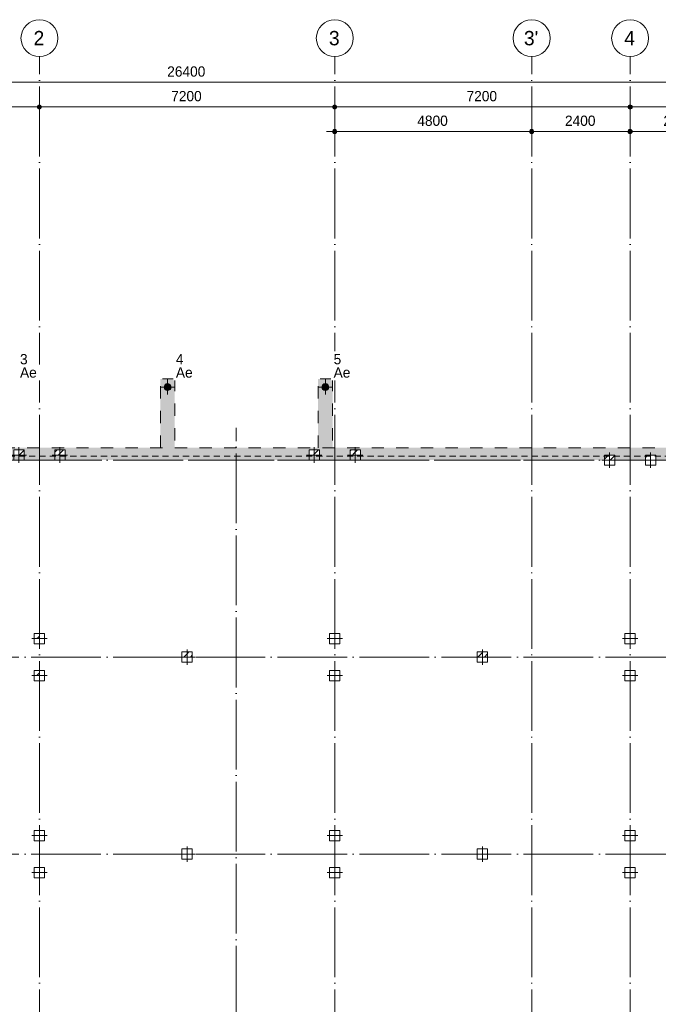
# Model space of a CAD drawing. Header units: millimetres. Extents: x -2900 to 56100, y -900 to 49332.
# Tile 5 of 9: x 11719 to 27288, y 25340 to 49332. Entities that reach past the tile are written whole.
import ezdxf

# ---------------------------------------------------------------- set-up
doc = ezdxf.new("R2010")
doc.units = ezdxf.units.MM
for name, pattern in [('WSP_hartlijn', [800, 500, -100, 100, -100]), ('WSP_hhidden', [250, 150, -100]), ('WSP_hidden', [600, 300, -300]), ('WSP_stramienlijn', [2000, 1700, -150, 0, -150])]:
    doc.linetypes.add(name, pattern=pattern)
for name, color, linetype, lineweight in [('00_algemeen - 0_25mm', 2, 'Continuous', 18), ('00_algemeen - hartlijn', 7, 'WSP_hartlijn', 13), ('00_maatvoering', 8, 'Continuous', 13), ('00_maatvoering-100', 8, 'Continuous', 13), ('07_stramien', 4, 'Continuous', 13), ('16_funderingsconstructies', 2, 'Continuous', 18), ('16_structural foundations - tags', 7, 'Continuous', 18), ('28_hoofddraagconstructies - kolommen en liggers', 1, 'Continuous', 13)]:
    doc.layers.add(name, color=color, linetype=linetype, lineweight=lineweight)
doc.layers.add('00_algemeen - beyond', color=9, linetype='Continuous')
doc.styles.add('Revittext', font='txt', dxfattribs={"height": 350})
doc.styles.add('Revittext_1', font='txt', dxfattribs={"height": 250})
doc.dimstyles.new('WSP_25_-_transparant', dxfattribs={"dimscale": 304.8, "dimtxt": 252.223969, "dimasz": 1.312336, "dimexe": 0.656168, "dimexo": 0.0625, "dimgap": 0.213255, "dimtad": 1, "dimdec": 0, "dimzin": 0, "dimdsep": 46, "dimtxsty": 'Revittext_1', "dimblk1": 'DOTSMALL', "dimblk2": 'DOTSMALL', "dimsah": 1, "dimcen": 0.09, "dimdle": 0.656168, "dimazin": 0, "dimtfac": 1, "dimtdec": 4, "dimtix": 1, "dimtmove": 0, "dimatfit": 3, "dimfxl": 0.656168, "dimfxlon": 1, "dimtvp": 1, "dimtolj": 1, "dimtzin": 0, "dimarcsym": 2})
pattern_1 = [(45, (-11700, -38725), (-449.013, 449.013), []), (45, (-11541.25, -38725), (0, 898.026), []), (45, (-11858.75, -38725), (0, 898.026), [])]
pattern_2 = [(45, (-12700, -38725), (-449.013, 449.013), []), (45, (-12541.25, -38725), (0, 898.026), []), (45, (-12858.75, -38725), (0, 898.026), [])]
pattern_3 = [(45, (-18900, -38725), (-449.013, 449.013), []), (45, (-18741.25, -38725), (0, 898.026), []), (45, (-19058.75, -38725), (0, 898.026), [])]
pattern_4 = [(45, (-19900, -38725), (-449.013, 449.013), []), (45, (-19741.25, -38725), (0, 898.026), []), (45, (-20058.75, -38725), (0, 898.026), [])]
pattern_5 = [(45, (-26100, -38600), (-449.013, 449.013), []), (45, (-25941.25, -38600), (0, 898.026), []), (45, (-26258.75, -38600), (0, 898.026), [])]
pattern_6 = [(45, (-27100, -38600), (-449.013, 449.013), []), (45, (-26941.25, -38600), (0, 898.026), []), (45, (-27258.75, -38600), (0, 898.026), [])]
pattern_7 = [(45, (-12200, -34250), (-449.013, 449.013), []), (45, (-12041.25, -34250), (0, 898.026), []), (45, (-12358.75, -34250), (0, 898.026), [])]
pattern_8 = [(45, (-12200, -33350), (-449.013, 449.013), []), (45, (-12041.25, -33350), (0, 898.026), []), (45, (-12358.75, -33350), (0, 898.026), [])]
pattern_9 = [(45, (-15800, -33800), (-449.013, 449.013), []), (45, (-15641.25, -33800), (0, 898.026), []), (45, (-15958.75, -33800), (0, 898.026), [])]
pattern_10 = [(45, (-23000, -33800), (-449.013, 449.013), []), (45, (-22841.25, -33800), (0, 898.026), []), (45, (-23158.75, -33800), (0, 898.026), [])]
pattern_11 = [(45, (-15800, -29000), (-449.013, 449.013), []), (45, (-15641.25, -29000), (0, 898.026), []), (45, (-15958.75, -29000), (0, 898.026), [])]
pattern_12 = [(45, (-23000, -29000), (-449.013, 449.013), []), (45, (-22841.25, -29000), (0, 898.026), []), (45, (-23158.75, -29000), (0, 898.026), [])]
pattern_13 = [(45, (-26600, -29450), (-449.013, 449.013), []), (45, (-26441.25, -29450), (0, 898.026), []), (45, (-26758.75, -29450), (0, 898.026), [])]
pattern_14 = [(45, (-26600, -28550), (-449.013, 449.013), []), (45, (-26441.25, -28550), (0, 898.026), []), (45, (-26758.75, -28550), (0, 898.026), [])]

# ---------------------------------------------------------------- blocks, each defined once
blk = doc.blocks.new('17_WSP_FD_beton - fundatiepaal v21-1 - ø168_178 _stalen buis_-1347607-palenplan - plot - 100')
at = {"layer": '16_funderingsconstructies'}
for points in [[(0, 0), (-59, 59), (-73, 42), (-81, 22), (-84, 0)], [(-59, -59), (0, 0), (-84, 0), (-81, -22), (-73, -42)], [(0, 0), (0, 84), (-22, 81), (-42, 73), (-59, 59)], [(0, -84), (0, 0), (-59, -59), (-42, -73), (-22, -81)], [(0, 0), (59, 59), (42, 73), (22, 81), (0, 84)], [(0, 0), (84, 0), (81, 22), (73, 42), (59, 59)], [(59, -59), (73, -42), (81, -22), (84, 0), (0, 0)], [(0, -84), (22, -81), (42, -73), (59, -59), (0, 0)]]:
    blk.add_hatch(color=256, dxfattribs=at).paths.add_polyline_path(points)
at = {"layer": '00_algemeen - 0_25mm'}
for p, q in [((0, 126), (0, -126)), ((-126, 0), (126, 0))]:
    blk.add_line(p, q, dxfattribs=at)
blk.add_circle((0, 0), 84, dxfattribs=at)
at = {"layer": '00_algemeen - hartlijn'}
for p, q in [((-184, 0), (184, 0)), ((0, -184), (0, 184))]:
    blk.add_line(p, q, dxfattribs=at)
blk = doc.blocks.new('17_WSP_FD_prefab - fundatiepaal v18-0 - 250x250-V2-palenplan - plot - 100')
at = {"layer": '16_funderingsconstructies', "lineweight": 13}
h = blk.add_hatch(dxfattribs=at)
h.set_pattern_fill('FP_3', color=10, style=0, pattern_type=2)
h.set_pattern_definition(pattern_1)
h.paths.add_polyline_path([(-125, 0), (0, 0), (-125, 125)])
h = blk.add_hatch(dxfattribs=at)
h.set_pattern_fill('FP_3', color=10, style=0, pattern_type=2)
h.set_pattern_definition(pattern_1)
h.paths.add_polyline_path([(0, 0), (0, 125), (-125, 125)])
h = blk.add_hatch(dxfattribs=at)
h.set_pattern_fill('FP_3', color=10, style=0, pattern_type=2)
h.set_pattern_definition(pattern_1)
h.paths.add_polyline_path([(0, 0), (125, 0), (125, 125)])
h = blk.add_hatch(dxfattribs=at)
h.set_pattern_fill('FP_3', color=10, style=0, pattern_type=2)
h.set_pattern_definition(pattern_1)
h.paths.add_polyline_path([(0, 0), (125, 125), (0, 125)])
at = {"layer": '00_algemeen - 0_25mm', "color": 8}
for p, q in [((-187.5, 0), (187.5, 0)), ((-125, 125), (125, 125)), ((-125, -125), (-125, 125)), ((0, 187.5), (0, -187.5)), ((125, 125), (125, -125)), ((125, -125), (-125, -125))]:
    blk.add_line(p, q, dxfattribs=at)
blk = doc.blocks.new('17_WSP_FD_prefab - fundatiepaal v18-0 - 250x250-V3-palenplan - plot - 100')
at = {"layer": '16_funderingsconstructies', "lineweight": 13}
h = blk.add_hatch(dxfattribs=at)
h.set_pattern_fill('FP_4', color=10, style=0, pattern_type=2)
h.set_pattern_definition(pattern_2)
h.paths.add_polyline_path([(-125, 0), (0, 0), (-125, 125)])
h = blk.add_hatch(dxfattribs=at)
h.set_pattern_fill('FP_4', color=10, style=0, pattern_type=2)
h.set_pattern_definition(pattern_2)
h.paths.add_polyline_path([(0, 0), (0, 125), (-125, 125)])
h = blk.add_hatch(dxfattribs=at)
h.set_pattern_fill('FP_4', color=10, style=0, pattern_type=2)
h.set_pattern_definition(pattern_2)
h.paths.add_polyline_path([(0, 0), (125, 125), (0, 125)])
at = {"layer": '00_algemeen - 0_25mm', "color": 8}
for p, q in [((-187.5, 0), (187.5, 0)), ((-125, 125), (125, 125)), ((-125, -125), (-125, 125)), ((0, 187.5), (0, -187.5)), ((125, 125), (125, -125)), ((125, -125), (-125, -125))]:
    blk.add_line(p, q, dxfattribs=at)
blk = doc.blocks.new('17_WSP_FD_prefab - fundatiepaal v18-0 - 250x250-V4-palenplan - plot - 100')
at = {"layer": '16_funderingsconstructies', "lineweight": 13}
h = blk.add_hatch(dxfattribs=at)
h.set_pattern_fill('FP_5', color=10, style=0, pattern_type=2)
h.set_pattern_definition(pattern_3)
h.paths.add_polyline_path([(-125, 0), (0, 0), (-125, 125)])
h = blk.add_hatch(dxfattribs=at)
h.set_pattern_fill('FP_5', color=10, style=0, pattern_type=2)
h.set_pattern_definition(pattern_3)
h.paths.add_polyline_path([(0, 0), (0, 125), (-125, 125)])
h = blk.add_hatch(dxfattribs=at)
h.set_pattern_fill('FP_5', color=10, style=0, pattern_type=2)
h.set_pattern_definition(pattern_3)
h.paths.add_polyline_path([(0, 0), (125, 0), (125, 125)])
h = blk.add_hatch(dxfattribs=at)
h.set_pattern_fill('FP_5', color=10, style=0, pattern_type=2)
h.set_pattern_definition(pattern_3)
h.paths.add_polyline_path([(0, 0), (125, 125), (0, 125)])
at = {"layer": '00_algemeen - 0_25mm', "color": 8}
for p, q in [((-187.5, 0), (187.5, 0)), ((-125, 125), (125, 125)), ((-125, -125), (-125, 125)), ((0, 187.5), (0, -187.5)), ((125, 125), (125, -125)), ((125, -125), (-125, -125))]:
    blk.add_line(p, q, dxfattribs=at)
blk = doc.blocks.new('17_WSP_FD_prefab - fundatiepaal v18-0 - 250x250-V5-palenplan - plot - 100')
at = {"layer": '16_funderingsconstructies', "lineweight": 13}
h = blk.add_hatch(dxfattribs=at)
h.set_pattern_fill('FP_6', color=10, style=0, pattern_type=2)
h.set_pattern_definition(pattern_4)
h.paths.add_polyline_path([(-125, 0), (0, 0), (-125, 125)])
h = blk.add_hatch(dxfattribs=at)
h.set_pattern_fill('FP_6', color=10, style=0, pattern_type=2)
h.set_pattern_definition(pattern_4)
h.paths.add_polyline_path([(0, 0), (0, 125), (-125, 125)])
h = blk.add_hatch(dxfattribs=at)
h.set_pattern_fill('FP_6', color=10, style=0, pattern_type=2)
h.set_pattern_definition(pattern_4)
h.paths.add_polyline_path([(0, 0), (125, 125), (0, 125)])
at = {"layer": '00_algemeen - 0_25mm', "color": 8}
for p, q in [((-187.5, 0), (187.5, 0)), ((-125, 125), (125, 125)), ((-125, -125), (-125, 125)), ((0, 187.5), (0, -187.5)), ((125, 125), (125, -125)), ((125, -125), (-125, -125))]:
    blk.add_line(p, q, dxfattribs=at)
blk = doc.blocks.new('17_WSP_FD_prefab - fundatiepaal v18-0 - 250x250-V6-palenplan - plot - 100')
at = {"layer": '16_funderingsconstructies', "lineweight": 13}
h = blk.add_hatch(dxfattribs=at)
h.set_pattern_fill('FP_7', color=10, style=0, pattern_type=2)
h.set_pattern_definition(pattern_5)
h.paths.add_polyline_path([(-125, 0), (0, 0), (-125, 125)])
h = blk.add_hatch(dxfattribs=at)
h.set_pattern_fill('FP_7', color=10, style=0, pattern_type=2)
h.set_pattern_definition(pattern_5)
h.paths.add_polyline_path([(0, 0), (0, 125), (-125, 125)])
h = blk.add_hatch(dxfattribs=at)
h.set_pattern_fill('FP_7', color=10, style=0, pattern_type=2)
h.set_pattern_definition(pattern_5)
h.paths.add_polyline_path([(0, 0), (125, 0), (125, 125)])
h = blk.add_hatch(dxfattribs=at)
h.set_pattern_fill('FP_7', color=10, style=0, pattern_type=2)
h.set_pattern_definition(pattern_5)
h.paths.add_polyline_path([(0, 0), (125, 125), (0, 125)])
at = {"layer": '00_algemeen - 0_25mm', "color": 8}
for p, q in [((-187.5, 0), (187.5, 0)), ((-125, 125), (125, 125)), ((-125, -125), (-125, 125)), ((0, 187.5), (0, -187.5)), ((125, 125), (125, -125)), ((125, -125), (-125, -125))]:
    blk.add_line(p, q, dxfattribs=at)
blk = doc.blocks.new('17_WSP_FD_prefab - fundatiepaal v18-0 - 250x250-V7-palenplan - plot - 100')
at = {"layer": '16_funderingsconstructies', "lineweight": 13}
h = blk.add_hatch(dxfattribs=at)
h.set_pattern_fill('FP_8', color=10, style=0, pattern_type=2)
h.set_pattern_definition(pattern_6)
h.paths.add_polyline_path([(-125, 0), (0, 0), (-125, 125)])
h = blk.add_hatch(dxfattribs=at)
h.set_pattern_fill('FP_8', color=10, style=0, pattern_type=2)
h.set_pattern_definition(pattern_6)
h.paths.add_polyline_path([(0, 0), (0, 125), (-125, 125)])
h = blk.add_hatch(dxfattribs=at)
h.set_pattern_fill('FP_8', color=10, style=0, pattern_type=2)
h.set_pattern_definition(pattern_6)
h.paths.add_polyline_path([(0, 0), (125, 125), (0, 125)])
at = {"layer": '00_algemeen - 0_25mm', "color": 8}
for p, q in [((-187.5, 0), (187.5, 0)), ((-125, 125), (125, 125)), ((-125, -125), (-125, 125)), ((0, 187.5), (0, -187.5)), ((125, 125), (125, -125)), ((125, -125), (-125, -125))]:
    blk.add_line(p, q, dxfattribs=at)
blk = doc.blocks.new('17_WSP_FD_prefab - fundatiepaal v18-0 - 250x250-V10-palenplan - plot - 100')
at = {"layer": '16_funderingsconstructies', "lineweight": 13}
h = blk.add_hatch(dxfattribs=at)
h.set_pattern_fill('FP_13', color=10, style=0, pattern_type=2)
h.set_pattern_definition(pattern_7)
h.paths.add_polyline_path([(-125, 0), (0, 0), (-125, 125)])
h = blk.add_hatch(dxfattribs=at)
h.set_pattern_fill('FP_13', color=10, style=0, pattern_type=2)
h.set_pattern_definition(pattern_7)
h.paths.add_polyline_path([(0, 0), (0, 125), (-125, 125)])
at = {"layer": '00_algemeen - 0_25mm', "color": 8}
for p, q in [((-187.5, 0), (187.5, 0)), ((-125, 125), (125, 125)), ((-125, -125), (-125, 125)), ((0, 187.5), (0, -187.5)), ((125, 125), (125, -125)), ((125, -125), (-125, -125))]:
    blk.add_line(p, q, dxfattribs=at)
blk = doc.blocks.new('17_WSP_FD_prefab - fundatiepaal v18-0 - 250x250-V11-palenplan - plot - 100')
at = {"layer": '16_funderingsconstructies', "lineweight": 13}
h = blk.add_hatch(dxfattribs=at)
h.set_pattern_fill('FP_14', color=10, style=0, pattern_type=2)
h.set_pattern_definition(pattern_8)
h.paths.add_polyline_path([(-125, 0), (0, 0), (-125, 125)])
h = blk.add_hatch(dxfattribs=at)
h.set_pattern_fill('FP_14', color=10, style=0, pattern_type=2)
h.set_pattern_definition(pattern_8)
h.paths.add_polyline_path([(0, 0), (0, 125), (-125, 125)])
at = {"layer": '00_algemeen - 0_25mm', "color": 8}
for p, q in [((-187.5, 0), (187.5, 0)), ((-125, 125), (125, 125)), ((-125, -125), (-125, 125)), ((0, 187.5), (0, -187.5)), ((125, 125), (125, -125)), ((125, -125), (-125, -125))]:
    blk.add_line(p, q, dxfattribs=at)
blk = doc.blocks.new('17_WSP_FD_prefab - fundatiepaal v18-0 - 250x250-V12-palenplan - plot - 100')
at = {"layer": '16_funderingsconstructies', "lineweight": 13}
h = blk.add_hatch(dxfattribs=at)
h.set_pattern_fill('FP_15', color=10, style=0, pattern_type=2)
h.set_pattern_definition(pattern_9)
h.paths.add_polyline_path([(-125, 0), (0, 0), (-125, 125)])
h = blk.add_hatch(dxfattribs=at)
h.set_pattern_fill('FP_15', color=10, style=0, pattern_type=2)
h.set_pattern_definition(pattern_9)
h.paths.add_polyline_path([(0, 0), (0, 125), (-125, 125)])
h = blk.add_hatch(dxfattribs=at)
h.set_pattern_fill('FP_15', color=10, style=0, pattern_type=2)
h.set_pattern_definition(pattern_9)
h.paths.add_polyline_path([(0, 0), (125, 0), (125, 125)])
h = blk.add_hatch(dxfattribs=at)
h.set_pattern_fill('FP_15', color=10, style=0, pattern_type=2)
h.set_pattern_definition(pattern_9)
h.paths.add_polyline_path([(0, 0), (125, 125), (0, 125)])
at = {"layer": '00_algemeen - 0_25mm', "color": 8}
for p, q in [((-187.5, 0), (187.5, 0)), ((-125, 125), (125, 125)), ((-125, -125), (-125, 125)), ((0, 187.5), (0, -187.5)), ((125, 125), (125, -125)), ((125, -125), (-125, -125))]:
    blk.add_line(p, q, dxfattribs=at)
blk = doc.blocks.new('17_WSP_FD_prefab - fundatiepaal v18-0 - 250x250-V13-palenplan - plot - 100')
at = {"layer": '00_algemeen - 0_25mm', "color": 8}
for p, q in [((-187.5, 0), (187.5, 0)), ((-125, 125), (125, 125)), ((-125, -125), (-125, 125)), ((0, 187.5), (0, -187.5)), ((125, 125), (125, -125)), ((125, -125), (-125, -125))]:
    blk.add_line(p, q, dxfattribs=at)
blk = doc.blocks.new('17_WSP_FD_prefab - fundatiepaal v18-0 - 250x250-V14-palenplan - plot - 100')
at = {"layer": '00_algemeen - 0_25mm', "color": 8}
for p, q in [((-187.5, 0), (187.5, 0)), ((-125, 125), (125, 125)), ((-125, -125), (-125, 125)), ((0, 187.5), (0, -187.5)), ((125, 125), (125, -125)), ((125, -125), (-125, -125))]:
    blk.add_line(p, q, dxfattribs=at)
blk = doc.blocks.new('17_WSP_FD_prefab - fundatiepaal v18-0 - 250x250-V15-palenplan - plot - 100')
at = {"layer": '16_funderingsconstructies', "lineweight": 13}
h = blk.add_hatch(dxfattribs=at)
h.set_pattern_fill('FP_16', color=10, style=0, pattern_type=2)
h.set_pattern_definition(pattern_10)
h.paths.add_polyline_path([(-125, 0), (0, 0), (-125, 125)])
h = blk.add_hatch(dxfattribs=at)
h.set_pattern_fill('FP_16', color=10, style=0, pattern_type=2)
h.set_pattern_definition(pattern_10)
h.paths.add_polyline_path([(0, 0), (0, 125), (-125, 125)])
h = blk.add_hatch(dxfattribs=at)
h.set_pattern_fill('FP_16', color=10, style=0, pattern_type=2)
h.set_pattern_definition(pattern_10)
h.paths.add_polyline_path([(0, 0), (125, 0), (125, 125)])
at = {"layer": '00_algemeen - 0_25mm', "color": 8}
for p, q in [((-187.5, 0), (187.5, 0)), ((-125, 125), (125, 125)), ((-125, -125), (-125, 125)), ((0, 187.5), (0, -187.5)), ((125, 125), (125, -125)), ((125, -125), (-125, -125))]:
    blk.add_line(p, q, dxfattribs=at)
blk = doc.blocks.new('17_WSP_FD_prefab - fundatiepaal v18-0 - 250x250-V16-palenplan - plot - 100')
at = {"layer": '00_algemeen - 0_25mm', "color": 8}
for p, q in [((-187.5, 0), (187.5, 0)), ((-125, 125), (125, 125)), ((-125, -125), (-125, 125)), ((0, 187.5), (0, -187.5)), ((125, 125), (125, -125)), ((125, -125), (-125, -125))]:
    blk.add_line(p, q, dxfattribs=at)
blk = doc.blocks.new('17_WSP_FD_prefab - fundatiepaal v18-0 - 250x250-V17-palenplan - plot - 100')
at = {"layer": '00_algemeen - 0_25mm', "color": 8}
for p, q in [((-187.5, 0), (187.5, 0)), ((-125, 125), (125, 125)), ((-125, -125), (-125, 125)), ((0, 187.5), (0, -187.5)), ((125, 125), (125, -125)), ((125, -125), (-125, -125))]:
    blk.add_line(p, q, dxfattribs=at)
blk = doc.blocks.new('17_WSP_FD_prefab - fundatiepaal v18-0 - 250x250-V26-palenplan - plot - 100')
at = {"layer": '16_funderingsconstructies', "lineweight": 13}
h = blk.add_hatch(dxfattribs=at)
h.set_pattern_fill('FP_23', color=10, style=0, pattern_type=2)
h.set_pattern_definition([(45, (-12200, -29450), (-449.013, 449.013), []), (45, (-12041.25, -29450), (0, 898.026), []), (45, (-12358.75, -29450), (0, 898.026), [])])
h.paths.add_polyline_path([(0, 0), (125, 0), (125, 125)])
at = {"layer": '00_algemeen - 0_25mm', "color": 8}
for p, q in [((-187.5, 0), (187.5, 0)), ((-125, 125), (125, 125)), ((-125, -125), (-125, 125)), ((0, 187.5), (0, -187.5)), ((125, 125), (125, -125)), ((125, -125), (-125, -125))]:
    blk.add_line(p, q, dxfattribs=at)
blk = doc.blocks.new('17_WSP_FD_prefab - fundatiepaal v18-0 - 250x250-V27-palenplan - plot - 100')
at = {"layer": '16_funderingsconstructies', "lineweight": 13}
h = blk.add_hatch(dxfattribs=at)
h.set_pattern_fill('FP_24', color=10, style=0, pattern_type=2)
h.set_pattern_definition([(45, (-12200, -28550), (-449.013, 449.013), []), (45, (-12041.25, -28550), (0, 898.026), []), (45, (-12358.75, -28550), (0, 898.026), [])])
h.paths.add_polyline_path([(0, 0), (125, 0), (125, 125)])
at = {"layer": '00_algemeen - 0_25mm', "color": 8}
for p, q in [((-187.5, 0), (187.5, 0)), ((-125, 125), (125, 125)), ((-125, -125), (-125, 125)), ((0, 187.5), (0, -187.5)), ((125, 125), (125, -125)), ((125, -125), (-125, -125))]:
    blk.add_line(p, q, dxfattribs=at)
blk = doc.blocks.new('17_WSP_FD_prefab - fundatiepaal v18-0 - 250x250-V28-palenplan - plot - 100')
at = {"layer": '16_funderingsconstructies', "lineweight": 13}
h = blk.add_hatch(dxfattribs=at)
h.set_pattern_fill('FP_25', color=10, style=0, pattern_type=2)
h.set_pattern_definition(pattern_11)
h.paths.add_polyline_path([(-125, 0), (0, 0), (-125, 125)])
h = blk.add_hatch(dxfattribs=at)
h.set_pattern_fill('FP_25', color=10, style=0, pattern_type=2)
h.set_pattern_definition(pattern_11)
h.paths.add_polyline_path([(0, 0), (0, 125), (-125, 125)])
h = blk.add_hatch(dxfattribs=at)
h.set_pattern_fill('FP_25', color=10, style=0, pattern_type=2)
h.set_pattern_definition(pattern_11)
h.paths.add_polyline_path([(0, 0), (125, 125), (0, 125)])
at = {"layer": '00_algemeen - 0_25mm', "color": 8}
for p, q in [((-187.5, 0), (187.5, 0)), ((-125, 125), (125, 125)), ((-125, -125), (-125, 125)), ((0, 187.5), (0, -187.5)), ((125, 125), (125, -125)), ((125, -125), (-125, -125))]:
    blk.add_line(p, q, dxfattribs=at)
blk = doc.blocks.new('17_WSP_FD_prefab - fundatiepaal v18-0 - 250x250-V29-palenplan - plot - 100')
at = {"layer": '16_funderingsconstructies', "lineweight": 13}
h = blk.add_hatch(dxfattribs=at)
h.set_pattern_fill('FP_26', color=10, style=0, pattern_type=2)
h.set_pattern_definition([(45, (-19400, -29450), (-449.013, 449.013), []), (45, (-19241.25, -29450), (0, 898.026), []), (45, (-19558.75, -29450), (0, 898.026), [])])
h.paths.add_polyline_path([(0, 0), (125, 0), (125, 125)])
at = {"layer": '00_algemeen - 0_25mm', "color": 8}
for p, q in [((-187.5, 0), (187.5, 0)), ((-125, 125), (125, 125)), ((-125, -125), (-125, 125)), ((0, 187.5), (0, -187.5)), ((125, 125), (125, -125)), ((125, -125), (-125, -125))]:
    blk.add_line(p, q, dxfattribs=at)
blk = doc.blocks.new('17_WSP_FD_prefab - fundatiepaal v18-0 - 250x250-V30-palenplan - plot - 100')
at = {"layer": '16_funderingsconstructies', "lineweight": 13}
h = blk.add_hatch(dxfattribs=at)
h.set_pattern_fill('FP_27', color=10, style=0, pattern_type=2)
h.set_pattern_definition([(45, (-19400, -28550), (-449.013, 449.013), []), (45, (-19241.25, -28550), (0, 898.026), []), (45, (-19558.75, -28550), (0, 898.026), [])])
h.paths.add_polyline_path([(0, 0), (125, 0), (125, 125)])
at = {"layer": '00_algemeen - 0_25mm', "color": 8}
for p, q in [((-187.5, 0), (187.5, 0)), ((-125, 125), (125, 125)), ((-125, -125), (-125, 125)), ((0, 187.5), (0, -187.5)), ((125, 125), (125, -125)), ((125, -125), (-125, -125))]:
    blk.add_line(p, q, dxfattribs=at)
blk = doc.blocks.new('17_WSP_FD_prefab - fundatiepaal v18-0 - 250x250-V31-palenplan - plot - 100')
at = {"layer": '16_funderingsconstructies', "lineweight": 13}
h = blk.add_hatch(dxfattribs=at)
h.set_pattern_fill('FP_28', color=10, style=0, pattern_type=2)
h.set_pattern_definition(pattern_12)
h.paths.add_polyline_path([(-125, 0), (0, 0), (-125, 125)])
h = blk.add_hatch(dxfattribs=at)
h.set_pattern_fill('FP_28', color=10, style=0, pattern_type=2)
h.set_pattern_definition(pattern_12)
h.paths.add_polyline_path([(0, 0), (0, 125), (-125, 125)])
at = {"layer": '00_algemeen - 0_25mm', "color": 8}
for p, q in [((-187.5, 0), (187.5, 0)), ((-125, 125), (125, 125)), ((-125, -125), (-125, 125)), ((0, 187.5), (0, -187.5)), ((125, 125), (125, -125)), ((125, -125), (-125, -125))]:
    blk.add_line(p, q, dxfattribs=at)
blk = doc.blocks.new('17_WSP_FD_prefab - fundatiepaal v18-0 - 250x250-V32-palenplan - plot - 100')
at = {"layer": '16_funderingsconstructies', "lineweight": 13}
h = blk.add_hatch(dxfattribs=at)
h.set_pattern_fill('FP_29', color=10, style=0, pattern_type=2)
h.set_pattern_definition(pattern_13)
h.paths.add_polyline_path([(-125, 0), (0, 0), (-125, 125)])
h = blk.add_hatch(dxfattribs=at)
h.set_pattern_fill('FP_29', color=10, style=0, pattern_type=2)
h.set_pattern_definition(pattern_13)
h.paths.add_polyline_path([(0, 0), (0, 125), (-125, 125)])
h = blk.add_hatch(dxfattribs=at)
h.set_pattern_fill('FP_29', color=10, style=0, pattern_type=2)
h.set_pattern_definition(pattern_13)
h.paths.add_polyline_path([(0, 0), (125, 125), (0, 125)])
at = {"layer": '00_algemeen - 0_25mm', "color": 8}
for p, q in [((-187.5, 0), (187.5, 0)), ((-125, 125), (125, 125)), ((-125, -125), (-125, 125)), ((0, 187.5), (0, -187.5)), ((125, 125), (125, -125)), ((125, -125), (-125, -125))]:
    blk.add_line(p, q, dxfattribs=at)
blk = doc.blocks.new('17_WSP_FD_prefab - fundatiepaal v18-0 - 250x250-V33-palenplan - plot - 100')
at = {"layer": '16_funderingsconstructies', "lineweight": 13}
h = blk.add_hatch(dxfattribs=at)
h.set_pattern_fill('FP_30', color=10, style=0, pattern_type=2)
h.set_pattern_definition(pattern_14)
h.paths.add_polyline_path([(-125, 0), (0, 0), (-125, 125)])
h = blk.add_hatch(dxfattribs=at)
h.set_pattern_fill('FP_30', color=10, style=0, pattern_type=2)
h.set_pattern_definition(pattern_14)
h.paths.add_polyline_path([(0, 0), (0, 125), (-125, 125)])
h = blk.add_hatch(dxfattribs=at)
h.set_pattern_fill('FP_30', color=10, style=0, pattern_type=2)
h.set_pattern_definition(pattern_14)
h.paths.add_polyline_path([(0, 0), (125, 125), (0, 125)])
at = {"layer": '00_algemeen - 0_25mm', "color": 8}
for p, q in [((-187.5, 0), (187.5, 0)), ((-125, 125), (125, 125)), ((-125, -125), (-125, 125)), ((0, 187.5), (0, -187.5)), ((125, 125), (125, -125)), ((125, -125), (-125, -125))]:
    blk.add_line(p, q, dxfattribs=at)
blk = doc.blocks.new('Grid - Stramienbol 9_0mm-3500-palenplan - plot - 100')
at = {"layer": '07_stramien'}
blk.add_circle((0, 0), 4.5, dxfattribs=at)
blk = doc.blocks.new('DIMBLOCK1-palenplan - plot - 100')
at = {"layer": '00_maatvoering-100'}
h = blk.add_hatch(color=256, dxfattribs=at)
edge = h.paths.add_edge_path()
edge.add_arc((2600, 47807), 50, 0, 360)
h = blk.add_hatch(color=256, dxfattribs=at)
edge = h.paths.add_edge_path()
edge.add_arc((29000, 47807), 50, 0, 360)
for p, q in [((2600, 48007), (2600, 47607)), ((2600, 47807), (2600, 48007)), ((29000, 48007), (29000, 47607)), ((29000, 47807), (29000, 48007)), ((2400, 47807), (29000, 47807))]:
    blk.add_line(p, q, dxfattribs=at)
for centre in [(2600, 47807), (29000, 47807)]:
    blk.add_circle(centre, 50, dxfattribs=at)
at = {"layer": '00_maatvoering-100', "color": 0, "insert": (15315, 48195), "char_height": 250, "width": 1164.11, "attachment_point": 1, "line_spacing_factor": 0.931288, "style": 'Revittext_1'}
blk.add_mtext('26400', dxfattribs=at)
blk = doc.blocks.new('_DotSmall')
at = {"color": 0, "linetype": 'ByBlock', "const_width": 0.5}
blk.add_lwpolyline([(-0.0625, 0, 1), (0.0625, 0, 1)], format="xyb", close=True, dxfattribs=at)
blk = doc.blocks.new('DIMBLOCK5-palenplan - plot - 100')
at = {"layer": '00_maatvoering-100'}
h = blk.add_hatch(color=256, dxfattribs=at)
edge = h.paths.add_edge_path()
edge.add_arc((5000, 47207), 50, 0, 360)
h = blk.add_hatch(color=256, dxfattribs=at)
edge = h.paths.add_edge_path()
edge.add_arc((12200, 47207), 50, 0, 360)
for p, q in [((5000, 47407), (5000, 47007)), ((5000, 47207), (5000, 47407)), ((12200, 47407), (12200, 47007)), ((12200, 47207), (12200, 47407)), ((5000, 47207), (12200, 47207))]:
    blk.add_line(p, q, dxfattribs=at)
for centre in [(5000, 47207), (12200, 47207)]:
    blk.add_circle(centre, 50, dxfattribs=at)
at = {"layer": '00_maatvoering-100', "color": 0, "insert": (8212, 47595), "char_height": 250, "width": 931.29, "attachment_point": 1, "line_spacing_factor": 0.931288, "style": 'Revittext_1'}
blk.add_mtext('7200', dxfattribs=at)
blk = doc.blocks.new('DIMBLOCK6-palenplan - plot - 100')
at = {"layer": '00_maatvoering-100'}
h = blk.add_hatch(color=256, dxfattribs=at)
edge = h.paths.add_edge_path()
edge.add_arc((12200, 47207), 50, 0, 360)
h = blk.add_hatch(color=256, dxfattribs=at)
edge = h.paths.add_edge_path()
edge.add_arc((19400, 47207), 50, 0, 360)
for p, q in [((12200, 47407), (12200, 47007)), ((12200, 47207), (12200, 47407)), ((19400, 47407), (19400, 47007)), ((19400, 47207), (19400, 47407)), ((12200, 47207), (19400, 47207))]:
    blk.add_line(p, q, dxfattribs=at)
for centre in [(12200, 47207), (19400, 47207)]:
    blk.add_circle(centre, 50, dxfattribs=at)
at = {"layer": '00_maatvoering-100', "color": 0, "insert": (15412, 47595), "char_height": 250, "width": 931.29, "attachment_point": 1, "line_spacing_factor": 0.931288, "style": 'Revittext_1'}
blk.add_mtext('7200', dxfattribs=at)
blk = doc.blocks.new('DIMBLOCK7-palenplan - plot - 100')
at = {"layer": '00_maatvoering-100'}
h = blk.add_hatch(color=256, dxfattribs=at)
edge = h.paths.add_edge_path()
edge.add_arc((19400, 47207), 50, 0, 360)
h = blk.add_hatch(color=256, dxfattribs=at)
edge = h.paths.add_edge_path()
edge.add_arc((26600, 47207), 50, 0, 360)
for p, q in [((19400, 47407), (19400, 47007)), ((19400, 47207), (19400, 47407)), ((26600, 47407), (26600, 47007)), ((26600, 47207), (26600, 47407)), ((19400, 47207), (26600, 47207))]:
    blk.add_line(p, q, dxfattribs=at)
for centre in [(19400, 47207), (26600, 47207)]:
    blk.add_circle(centre, 50, dxfattribs=at)
at = {"layer": '00_maatvoering-100', "color": 0, "insert": (22612, 47595), "char_height": 250, "width": 931.29, "attachment_point": 1, "line_spacing_factor": 0.931288, "style": 'Revittext_1'}
blk.add_mtext('7200', dxfattribs=at)
blk = doc.blocks.new('DIMBLOCK8-palenplan - plot - 100')
at = {"layer": '00_maatvoering-100'}
h = blk.add_hatch(color=256, dxfattribs=at)
edge = h.paths.add_edge_path()
edge.add_arc((26600, 47207), 50, 0, 360)
h = blk.add_hatch(color=256, dxfattribs=at)
edge = h.paths.add_edge_path()
edge.add_arc((33800, 47207), 50, 0, 360)
for p, q in [((26600, 47407), (26600, 47007)), ((26600, 47207), (26600, 47407)), ((33800, 47407), (33800, 47007)), ((33800, 47207), (33800, 47407)), ((26600, 47207), (33800, 47207))]:
    blk.add_line(p, q, dxfattribs=at)
for centre in [(26600, 47207), (33800, 47207)]:
    blk.add_circle(centre, 50, dxfattribs=at)
at = {"layer": '00_maatvoering-100', "color": 0, "insert": (29812, 47595), "char_height": 250, "width": 931.29, "attachment_point": 1, "line_spacing_factor": 0.931288, "style": 'Revittext_1'}
blk.add_mtext('7200', dxfattribs=at)
blk = doc.blocks.new('DIMBLOCK14-palenplan - plot - 100')
at = {"layer": '00_maatvoering-100'}
h = blk.add_hatch(color=256, dxfattribs=at)
edge = h.paths.add_edge_path()
edge.add_arc((19400, 46607), 50, 0, 360)
h = blk.add_hatch(color=256, dxfattribs=at)
edge = h.paths.add_edge_path()
edge.add_arc((24200, 46607), 50, 0, 360)
for p, q in [((19400, 46807), (19400, 46407)), ((19400, 46607), (19400, 46807)), ((24200, 46807), (24200, 46407)), ((24200, 46607), (24200, 46807)), ((19200, 46607), (24200, 46607))]:
    blk.add_line(p, q, dxfattribs=at)
for centre in [(19400, 46607), (24200, 46607)]:
    blk.add_circle(centre, 50, dxfattribs=at)
at = {"layer": '00_maatvoering-100', "color": 0, "insert": (21412, 46995), "char_height": 250, "width": 931.29, "attachment_point": 1, "line_spacing_factor": 0.931288, "style": 'Revittext_1'}
blk.add_mtext('4800', dxfattribs=at)
blk = doc.blocks.new('DIMBLOCK15-palenplan - plot - 100')
at = {"layer": '00_maatvoering-100'}
h = blk.add_hatch(color=256, dxfattribs=at)
edge = h.paths.add_edge_path()
edge.add_arc((24200, 46607), 50, 0, 360)
h = blk.add_hatch(color=256, dxfattribs=at)
edge = h.paths.add_edge_path()
edge.add_arc((26600, 46607), 50, 0, 360)
for p, q in [((24200, 46807), (24200, 46407)), ((24200, 46607), (24200, 46807)), ((26600, 46807), (26600, 46407)), ((26600, 46607), (26600, 46807)), ((24200, 46607), (26600, 46607))]:
    blk.add_line(p, q, dxfattribs=at)
for centre in [(24200, 46607), (26600, 46607)]:
    blk.add_circle(centre, 50, dxfattribs=at)
at = {"layer": '00_maatvoering-100', "color": 0, "insert": (25012, 46995), "char_height": 250, "width": 931.29, "attachment_point": 1, "line_spacing_factor": 0.931288, "style": 'Revittext_1'}
blk.add_mtext('2400', dxfattribs=at)
blk = doc.blocks.new('DIMBLOCK16-palenplan - plot - 100')
at = {"layer": '00_maatvoering-100'}
h = blk.add_hatch(color=256, dxfattribs=at)
edge = h.paths.add_edge_path()
edge.add_arc((26600, 46607), 50, 0, 360)
h = blk.add_hatch(color=256, dxfattribs=at)
edge = h.paths.add_edge_path()
edge.add_arc((29000, 46607), 50, 0, 360)
for p, q in [((26600, 46807), (26600, 46407)), ((26600, 46607), (26600, 46807)), ((29000, 46807), (29000, 46407)), ((29000, 46607), (29000, 46807)), ((26600, 46607), (29000, 46607))]:
    blk.add_line(p, q, dxfattribs=at)
for centre in [(26600, 46607), (29000, 46607)]:
    blk.add_circle(centre, 50, dxfattribs=at)
at = {"layer": '00_maatvoering-100', "color": 0, "insert": (27412, 46995), "char_height": 250, "width": 931.29, "attachment_point": 1, "line_spacing_factor": 0.931288, "style": 'Revittext_1'}
blk.add_mtext('2400', dxfattribs=at)

msp = doc.modelspace()

# ---------------------------------------------------------------- hatches: boundary and pattern name
at = {"layer": '00_algemeen - beyond'}
h = msp.add_hatch(color=256, dxfattribs=at)
h.paths.add_polyline_path([(15150, 38900), (15500, 38900), (15500, 40580), (15150, 40580), (15150, 40320.4)])
h.paths.add_polyline_path([(15325, 40295.8), (15303.3, 40298.7), (15283, 40307.1), (15265.6, 40320.4), (15252.3, 40337.8), (15243.9, 40358.1), (15241, 40379.8), (15243.9, 40401.6), (15252.3, 40421.8), (15265.6, 40439.2), (15283, 40452.6), (15303.3, 40461), (15325, 40463.8), (15346.7, 40461), (15367, 40452.6), (15384.4, 40439.2), (15397.7, 40421.8), (15406.1, 40401.6), (15409, 40379.8), (15406.1, 40358.1), (15397.7, 40337.8), (15384.4, 40320.4), (15367, 40307.1), (15346.7, 40298.7)])
h = msp.add_hatch(color=256, dxfattribs=at)
h.paths.add_polyline_path([(18995, 38900), (19345, 38900), (19345, 40580), (18995, 40580), (18995, 40320.4)])
h.paths.add_polyline_path([(19170, 40295.8), (19148.3, 40298.7), (19128, 40307.1), (19110.6, 40320.4), (19097.3, 40337.8), (19088.9, 40358.1), (19086, 40379.8), (19088.9, 40401.6), (19097.3, 40421.8), (19110.6, 40439.2), (19128, 40452.6), (19148.3, 40461), (19170, 40463.8), (19191.7, 40461), (19212, 40452.6), (19229.4, 40439.2), (19242.7, 40421.8), (19251.1, 40401.6), (19254, 40379.8), (19251.1, 40358.1), (19242.7, 40337.8), (19229.4, 40320.4), (19212, 40307.1), (19191.7, 40298.7)])
h = msp.add_hatch(color=256, dxfattribs=at)
h.paths.add_polyline_path([(29300, 38600), (29300, 38900), (2300, 38900), (2300, 38600), (25975, 38600), (25975, 38725), (26225, 38725), (26225, 38600), (26975, 38600), (26975, 38725), (27225, 38725), (27225, 38600), (29000, 38600)])
h.paths.add_polyline_path([(19775, 38725), (19775, 38850), (20025, 38850), (20025, 38725), (19900, 38725)])
h.paths.add_polyline_path([(19025, 38725), (18775, 38725), (18775, 38850), (19025, 38850)])
h.paths.add_polyline_path([(4500, 38725), (4375, 38725), (4375, 38850), (4625, 38850), (4625, 38725)])
h.paths.add_polyline_path([(12825, 38725), (12575, 38725), (12575, 38850), (12825, 38850), (12825, 38781.7)])
h.paths.add_polyline_path([(11825, 38725), (11575, 38725), (11575, 38850), (11825, 38850), (11825, 38793)])
h.paths.add_polyline_path([(5500, 38725), (5375, 38725), (5375, 38850), (5625, 38850), (5625, 38725)])

# ---------------------------------------------------------------- linework, layer by layer
at = {"layer": '00_algemeen - beyond', "linetype": 'WSP_hidden', "lineweight": 13}
for p, q in [((15500, 40580), (15150, 40580)), ((15150, 38900), (15150, 40580)), ((15500, 40580), (15500, 38900)), ((19345, 40580), (18995, 40580)), ((18995, 38900), (18995, 40580)), ((19345, 40580), (19345, 38900)), ((2300, 38900), (29300, 38900)), ((11825, 38600), (12575, 38600)), ((12825, 38600), (18775, 38600)), ((19025, 38600), (19775, 38600)), ((20025, 38600), (25912.5, 38600)), ((26287.5, 38600), (26912.5, 38600))]:
    msp.add_line(p, q, dxfattribs=at)
at = {"layer": '07_stramien', "linetype": 'WSP_stramienlijn'}
for p, q in [((12200, 0), (12200, 48432.3)), ((19400, 0), (19400, 48432.3)), ((24200, 0), (24200, 48432.3)), ((26600, 0), (26600, 48432.3)), ((17000, 13061.2), (17000, 39387.2)), ((-2000, 38600), (55200, 38600)), ((-2000, 33800), (55200, 33800)), ((-2000, 29000), (55200, 29000))]:
    msp.add_line(p, q, dxfattribs=at)
at = {"layer": '28_hoofddraagconstructies - kolommen en liggers', "linetype": 'WSP_hhidden'}
msp.add_line((29100, 38700), (2500, 38700), dxfattribs=at)

# ---------------------------------------------------------------- block references
at = {"layer": '07_stramien', "xscale": 99.99999999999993, "yscale": 99.99999999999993, "zscale": 99.99999999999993}
for p in [(12200, 48882.3), (19400, 48882.3), (24200, 48882.3), (26600, 48882.3)]:
    msp.add_blockref('Grid - Stramienbol 9_0mm-3500-palenplan - plot - 100', p, dxfattribs=at)
at = {"layer": '16_funderingsconstructies'}
for p in [(15325, 40379.8), (19170, 40379.8)]:
    msp.add_blockref('17_WSP_FD_beton - fundatiepaal v21-1 - ø168_178 _stalen buis_-1347607-palenplan - plot - 100', p, dxfattribs=at)
at = {"layer": '16_funderingsconstructies', "color": 55, "lineweight": 13}
for name, p in [('17_WSP_FD_prefab - fundatiepaal v18-0 - 250x250-V2-palenplan - plot - 100', (11700, 38725)), ('17_WSP_FD_prefab - fundatiepaal v18-0 - 250x250-V3-palenplan - plot - 100', (12700, 38725)), ('17_WSP_FD_prefab - fundatiepaal v18-0 - 250x250-V4-palenplan - plot - 100', (18900, 38725)), ('17_WSP_FD_prefab - fundatiepaal v18-0 - 250x250-V5-palenplan - plot - 100', (19900, 38725)), ('17_WSP_FD_prefab - fundatiepaal v18-0 - 250x250-V6-palenplan - plot - 100', (26100, 38600)), ('17_WSP_FD_prefab - fundatiepaal v18-0 - 250x250-V7-palenplan - plot - 100', (27100, 38600)), ('17_WSP_FD_prefab - fundatiepaal v18-0 - 250x250-V10-palenplan - plot - 100', (12200, 34250)), ('17_WSP_FD_prefab - fundatiepaal v18-0 - 250x250-V13-palenplan - plot - 100', (19400, 34250)), ('17_WSP_FD_prefab - fundatiepaal v18-0 - 250x250-V16-palenplan - plot - 100', (26600, 34250)), ('17_WSP_FD_prefab - fundatiepaal v18-0 - 250x250-V12-palenplan - plot - 100', (15800, 33800)), ('17_WSP_FD_prefab - fundatiepaal v18-0 - 250x250-V15-palenplan - plot - 100', (23000, 33800)), ('17_WSP_FD_prefab - fundatiepaal v18-0 - 250x250-V11-palenplan - plot - 100', (12200, 33350)), ('17_WSP_FD_prefab - fundatiepaal v18-0 - 250x250-V14-palenplan - plot - 100', (19400, 33350)), ('17_WSP_FD_prefab - fundatiepaal v18-0 - 250x250-V17-palenplan - plot - 100', (26600, 33350)), ('17_WSP_FD_prefab - fundatiepaal v18-0 - 250x250-V26-palenplan - plot - 100', (12200, 29450)), ('17_WSP_FD_prefab - fundatiepaal v18-0 - 250x250-V29-palenplan - plot - 100', (19400, 29450)), ('17_WSP_FD_prefab - fundatiepaal v18-0 - 250x250-V32-palenplan - plot - 100', (26600, 29450)), ('17_WSP_FD_prefab - fundatiepaal v18-0 - 250x250-V28-palenplan - plot - 100', (15800, 29000)), ('17_WSP_FD_prefab - fundatiepaal v18-0 - 250x250-V31-palenplan - plot - 100', (23000, 29000)), ('17_WSP_FD_prefab - fundatiepaal v18-0 - 250x250-V27-palenplan - plot - 100', (12200, 28550)), ('17_WSP_FD_prefab - fundatiepaal v18-0 - 250x250-V30-palenplan - plot - 100', (19400, 28550)), ('17_WSP_FD_prefab - fundatiepaal v18-0 - 250x250-V33-palenplan - plot - 100', (26600, 28550))]:
    msp.add_blockref(name, p, dxfattribs=at)

# ---------------------------------------------------------------- texts
at = {"layer": '07_stramien', "char_height": 350, "attachment_point": 1, "style": 'Revittext'}
for s, insert, width in [('2', (12057.4, 49057.9), 336.709), ('3', (19257.4, 49057.9), 336.709), ("3'", (24011.4, 49057.9), 448.945), ('4', (26457.4, 49057.9), 336.709)]:
    msp.add_mtext(s, dxfattribs=dict(at, insert=insert, width=width))

# ---------------------------------------------------------------- dimensions: what is measured, and where the dimension line sits
at = {"layer": '00_maatvoering'}
for base, p1, p2, override, picture, middle in [((29000, 47806.5), (2600, 48006.5), (29000, 48006.5), {"dimpost": '<>', "dimfxl": 26400}, 'DIMBLOCK1-palenplan - plot - 100', (15800, 47999.2)), ((12200, 47206.5), (5000, 47406.5), (12200, 47406.5), {"dimpost": '<>', "dimfxl": 7200}, 'DIMBLOCK5-palenplan - plot - 100', (8600, 47399.2)), ((19400, 47206.5), (12200, 47406.5), (19400, 47406.5), {"dimpost": '<>', "dimfxl": 7200}, 'DIMBLOCK6-palenplan - plot - 100', (15800, 47399.2)), ((26600, 47206.5), (19400, 47406.5), (26600, 47406.5), {"dimpost": '<>', "dimfxl": 7200}, 'DIMBLOCK7-palenplan - plot - 100', (23000, 47399.2)), ((33800, 47206.5), (26600, 47406.5), (33800, 47406.5), {"dimpost": '<>', "dimfxl": 7200}, 'DIMBLOCK8-palenplan - plot - 100', (30200, 47399.2)), ((24200, 46606.5), (19400, 46806.5), (24200, 46806.5), {"dimpost": '<>', "dimfxl": 4800}, 'DIMBLOCK14-palenplan - plot - 100', (21800, 46799.2)), ((26600, 46606.5), (24200, 46806.5), (26600, 46806.5), {"dimpost": '<>', "dimfxl": 2400}, 'DIMBLOCK15-palenplan - plot - 100', (25400, 46799.2)), ((29000, 46606.5), (26600, 46806.5), (29000, 46806.5), {"dimpost": '<>', "dimfxl": 2400}, 'DIMBLOCK16-palenplan - plot - 100', (27800, 46799.2))]:
    dim = msp.add_linear_dim(base=base, p1=p1, p2=p2, dimstyle='WSP_25_-_transparant', override=override, dxfattribs=at)
    dim.commit()
    dim.dimension.update_dxf_attribs({"geometry": picture, "text_midpoint": middle})

# ---------------------------------------------------------------- next in the draw order: texts
at = {"layer": '16_structural foundations - tags', "lineweight": 13, "char_height": 250, "width": 513.08, "attachment_point": 1, "style": 'Revittext_1', "bg_fill": 3, "box_fill_scale": 1.25, "bg_fill_color": 256, "bg_fill_true_color": 13158600, "bg_fill_transparency": 0}
for insert in [(11726.9, 40860.1), (15526.9, 40860.1), (19371.9, 40860.1)]:
    msp.add_mtext('Ae', dxfattribs=dict(at, insert=insert))

# ---------------------------------------------------------------- next in the draw order: texts
at = {"layer": '16_structural foundations - tags', "lineweight": 13, "char_height": 250, "width": 232.489, "attachment_point": 1, "style": 'Revittext_1', "bg_fill": 3, "box_fill_scale": 1.25, "bg_fill_color": 256, "bg_fill_true_color": 13158600, "bg_fill_transparency": 0}
for s, insert in [('3', (11726.9, 41185.3)), ('4', (15526.9, 41185.3)), ('5', (19371.9, 41185.3))]:
    msp.add_mtext(s, dxfattribs=dict(at, insert=insert))

doc.saveas('drawing.dxf')
